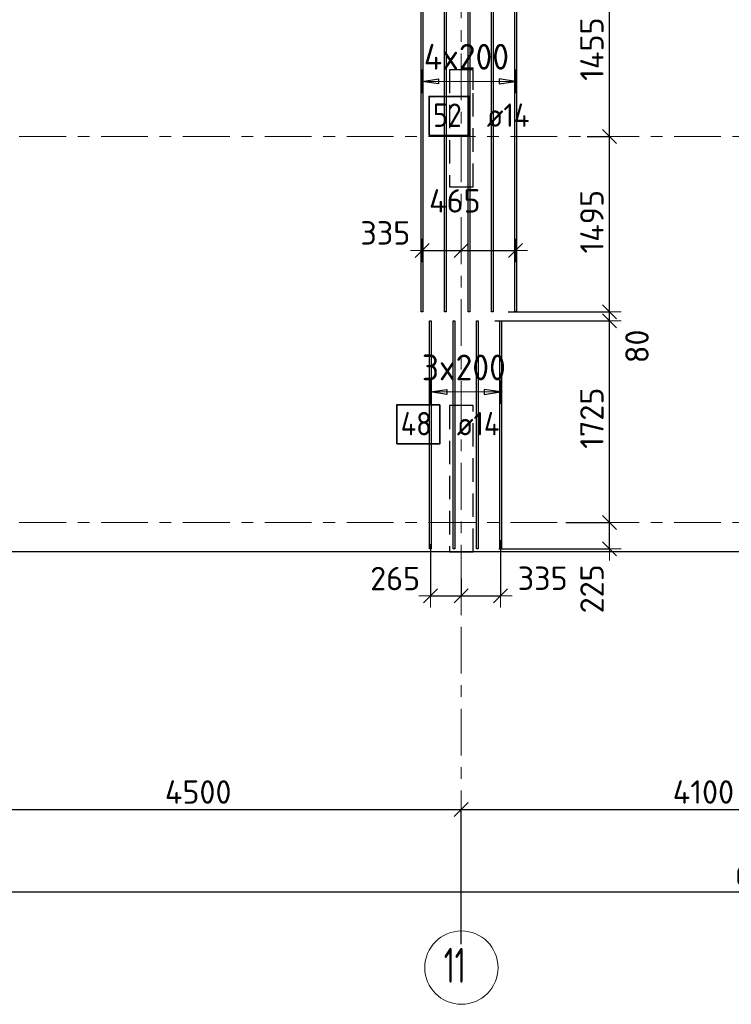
# Model space of a CAD drawing. Header units: metres. Extents: x -38 to 107, y -15 to 21.
# Tile 23 of 89: x 24.67 to 30.76, y -4.12 to 4.3. Entities that reach past the tile are written whole.
import ezdxf

# ---------------------------------------------------------------- set-up
doc = ezdxf.new("R2010")
doc.units = ezdxf.units.M
doc.header["$PDMODE"] = 65
for name, pattern in [('______11', [0.5, 0.4, -0.05, 0, -0.05]), ('______2', [0.27, 0.2, -0.07]), ('______5', [1.1, 0.8, -0.1, 0.1, -0.1])]:
    doc.linetypes.add(name, pattern=pattern)
for name, color, linetype, lineweight in [('XR$2$Осевая линия (1)', 7, '______5', 13), ('XR$2$Размерная линия (1)', 7, 'Continuous', 13), ('XR$3$Перекрытие (1)', 7, 'Continuous', 35), ('XR$3$Размерная линия (1)', 7, 'Continuous', 13)]:
    doc.layers.add(name, color=color, linetype=linetype, lineweight=lineweight)
doc.layers.add('XR$3$Арм.стержн.Доп. Арм верхн.зоны Х', color=7, linetype='Continuous', lineweight=35, true_color=0x8c8cff)
doc.layers.add('XR$5$Стена_ бетон несущ.', color=7, linetype='Continuous', lineweight=70, true_color=0xb4b496)
doc.styles.add('ISOCPEUR', font='txt')
doc.dimstyles.new('DIMSTYLE_3', dxfattribs={"dimtxt": 0.2, "dimasz": 0.2, "dimexe": 0, "dimexo": 0, "dimgap": 0.1, "dimtad": 2, "dimdec": 0, "dimlfac": 1000, "dimrnd": 5, "dimzin": 12, "dimdsep": 46, "dimtxsty": 'ISOCPEUR', "dimblk1": 'ALL_ML_STRICH', "dimblk2": 'ALL_ML_STRICH', "dimsah": 1, "dimcen": 0, "dimclrd": 7, "dimclre": 256, "dimclrt": 7, "dimadec": 0, "dimazin": 0, "dimtfac": 1, "dimtdec": 0, "dimtix": 1, "dimtmove": 2, "dimatfit": 3, "dimfxl": 0, "dimtzin": 0, "dimlwd": 0, "dimlwe": -3, "dimarcsym": 0})
doc.dimstyles.new('DIMSTYLE_6', dxfattribs={"dimtxt": 0.2, "dimasz": 0.2, "dimexe": 0, "dimexo": 0, "dimgap": 0.1, "dimtad": 2, "dimdec": 0, "dimlfac": 1000, "dimrnd": 5, "dimzin": 12, "dimdsep": 46, "dimtxsty": 'ISOCPEUR', "dimblk1": 'ALL_ML_STRICH', "dimblk2": 'ALL_ML_STRICH', "dimsah": 1, "dimcen": 0, "dimclrd": 7, "dimclre": 256, "dimclrt": 7, "dimadec": 0, "dimazin": 0, "dimtfac": 1, "dimtdec": 0, "dimtix": 1, "dimtmove": 2, "dimatfit": 3, "dimfxl": 0, "dimtvp": 1.2, "dimtzin": 0, "dimlwd": 0, "dimlwe": -3, "dimarcsym": 0})
doc.dimstyles.new('DIMSTYLE_7', dxfattribs={"dimtxt": 0.2, "dimasz": 0.2, "dimexe": 0, "dimexo": 0, "dimgap": 0.1, "dimtad": 0, "dimdec": 0, "dimlfac": 1000, "dimrnd": 5, "dimzin": 12, "dimdsep": 46, "dimtxsty": 'ISOCPEUR', "dimblk1": 'ALL_ML_STRICH', "dimblk2": 'ALL_ML_STRICH', "dimsah": 1, "dimcen": 0, "dimclrd": 7, "dimclre": 256, "dimclrt": 7, "dimadec": 0, "dimazin": 0, "dimtfac": 1, "dimtdec": 0, "dimtix": 1, "dimtmove": 2, "dimatfit": 3, "dimfxl": 0, "dimtvp": 1.2, "dimtzin": 0, "dimlwd": 0, "dimlwe": -3, "dimarcsym": 0})

# ---------------------------------------------------------------- blocks, each defined once
blk = doc.blocks.new('ALL_ML_STRICH')
at = {"color": 0, "linetype": 'ByBlock', "lineweight": -2}
for p, q in [((0, -0.5), (0, 0.5)), ((-1, 0), (0.5, 0)), ((-0.3, -0.3), (0.3, 0.3))]:
    blk.add_line(p, q, dxfattribs=at)
blk = doc.blocks.new('*D12')
at = {"layer": 'DEFPOINTS', "color": 7, "linetype": 'Continuous', "lineweight": 13, "transparency": 33554687}
for p in [(0.5, -3.1033), (0.5, -3.1563), (61.6, -3.1401)]:
    blk.add_point(p, dxfattribs=at)
at = {"layer": 'XR$2$Размерная линия (1)', "color": 9, "linetype": 'Continuous', "lineweight": -2, "true_color": 0xc7c7c7, "transparency": 33554687}
for p, q in [((0.5, -3.1233), (0.5, -3.1563)), ((61.6, -3.1563), (61.6, -3.1563))]:
    blk.add_line(p, q, dxfattribs=at)
at = {"layer": 'XR$2$Размерная линия (1)', "color": 7, "linetype": 'Continuous', "lineweight": -2, "transparency": 33554687}
blk.add_line((0.5, -3.1563), (61.6, -3.1563), dxfattribs=at)
at = {"layer": 'XR$2$Размерная линия (1)', "color": 7, "linetype": 'Continuous', "lineweight": 13, "transparency": 33554687, "xscale": 0.2, "yscale": 0.2, "zscale": 0.2, "rotation": 180}
blk.add_blockref('ALL_ML_STRICH', (0.5, -3.1563), dxfattribs=at)
at = {"layer": 'XR$2$Размерная линия (1)', "color": 7, "linetype": 'Continuous', "lineweight": 13, "transparency": 33554687, "xscale": 0.2, "yscale": 0.2, "zscale": 0.2}
blk.add_blockref('ALL_ML_STRICH', (61.6, -3.1563), dxfattribs=at)
at = {"layer": 'XR$2$Размерная линия (1)', "color": 7, "linetype": 'Continuous', "lineweight": 13, "transparency": 33554687, "insert": (31.1, -3.0063), "char_height": 0.2, "width": 1, "attachment_point": 5, "style": 'ISOCPEUR'}
blk.add_mtext('\\A1;{61100}', dxfattribs=at)
blk = doc.blocks.new('*D18')
at = {"layer": 'DEFPOINTS', "color": 7, "linetype": 'Continuous', "lineweight": 13, "transparency": 33554687}
for p in [(23.95, -2.452), (23.95, -3.5208), (28.45, -3.6233)]:
    blk.add_point(p, dxfattribs=at)
at = {"layer": 'XR$2$Размерная линия (1)', "color": 9, "linetype": 'Continuous', "lineweight": -2, "true_color": 0xc7c7c7, "transparency": 33554687}
for p, q in [((23.95, -3.5008), (23.95, -2.452)), ((28.45, -3.6033), (28.45, -2.452))]:
    blk.add_line(p, q, dxfattribs=at)
at = {"layer": 'XR$2$Размерная линия (1)', "color": 7, "linetype": 'Continuous', "lineweight": -2, "transparency": 33554687}
blk.add_line((23.95, -2.452), (28.45, -2.452), dxfattribs=at)
at = {"layer": 'XR$2$Размерная линия (1)', "color": 7, "linetype": 'Continuous', "lineweight": 13, "transparency": 33554687, "xscale": 0.2, "yscale": 0.2, "zscale": 0.2, "rotation": 180}
blk.add_blockref('ALL_ML_STRICH', (23.95, -2.452), dxfattribs=at)
at = {"layer": 'XR$2$Размерная линия (1)', "color": 7, "linetype": 'Continuous', "lineweight": 13, "transparency": 33554687, "xscale": 0.2, "yscale": 0.2, "zscale": 0.2}
blk.add_blockref('ALL_ML_STRICH', (28.45, -2.452), dxfattribs=at)
at = {"layer": 'XR$2$Размерная линия (1)', "color": 7, "linetype": 'Continuous', "lineweight": 13, "transparency": 33554687, "insert": (26.2, -2.302), "char_height": 0.2, "width": 0.8, "attachment_point": 5, "style": 'ISOCPEUR'}
blk.add_mtext('\\A1;{4500}', dxfattribs=at)
blk = doc.blocks.new('*D19')
at = {"layer": 'DEFPOINTS', "color": 7, "linetype": 'Continuous', "lineweight": 13, "transparency": 33554687}
for p in [(28.45, -2.452), (32.55, -2.8016), (28.45, -3.6233)]:
    blk.add_point(p, dxfattribs=at)
at = {"layer": 'XR$2$Размерная линия (1)', "color": 9, "linetype": 'Continuous', "lineweight": -2, "true_color": 0xc7c7c7, "transparency": 33554687}
for p, q in [((28.45, -3.6033), (28.45, -2.452)), ((32.55, -2.7816), (32.55, -2.452))]:
    blk.add_line(p, q, dxfattribs=at)
at = {"layer": 'XR$2$Размерная линия (1)', "color": 7, "linetype": 'Continuous', "lineweight": -2, "transparency": 33554687}
blk.add_line((28.45, -2.452), (32.55, -2.452), dxfattribs=at)
at = {"layer": 'XR$2$Размерная линия (1)', "color": 7, "linetype": 'Continuous', "lineweight": 13, "transparency": 33554687, "xscale": 0.2, "yscale": 0.2, "zscale": 0.2, "rotation": 180}
blk.add_blockref('ALL_ML_STRICH', (28.45, -2.452), dxfattribs=at)
at = {"layer": 'XR$2$Размерная линия (1)', "color": 7, "linetype": 'Continuous', "lineweight": 13, "transparency": 33554687, "xscale": 0.2, "yscale": 0.2, "zscale": 0.2}
blk.add_blockref('ALL_ML_STRICH', (32.55, -2.452), dxfattribs=at)
at = {"layer": 'XR$2$Размерная линия (1)', "color": 7, "linetype": 'Continuous', "lineweight": 13, "transparency": 33554687, "insert": (30.52, -2.302), "char_height": 0.2, "width": 0.8, "attachment_point": 5, "style": 'ISOCPEUR'}
blk.add_mtext('\\A1;{4100}', dxfattribs=at)
blk = doc.blocks.new('*D337')
at = {"layer": 'DEFPOINTS', "color": 7, "linetype": 'Continuous', "lineweight": 13, "transparency": 33554687}
for p in [(29.3251, 0), (28.7505, -0.2248), (29.7163, -0.2248)]:
    blk.add_point(p, dxfattribs=at)
at = {"layer": 'XR$3$Размерная линия (1)', "color": 9, "linetype": 'Continuous', "lineweight": -2, "true_color": 0xc7c7c7, "transparency": 33554687}
for p, q in [((29.3451, 0), (29.7163, 0)), ((28.7705, -0.2248), (29.7163, -0.2248))]:
    blk.add_line(p, q, dxfattribs=at)
at = {"layer": 'XR$3$Размерная линия (1)', "color": 7, "linetype": 'Continuous', "lineweight": -2, "transparency": 33554687}
blk.add_line((29.7163, -0.2248), (29.7163, 0), dxfattribs=at)
at = {"layer": 'XR$3$Размерная линия (1)', "color": 7, "linetype": 'Continuous', "lineweight": 13, "transparency": 33554687, "xscale": 0.2, "yscale": 0.2, "zscale": 0.2}
for p, rotation in [((29.7163, 0), 90), ((29.7163, -0.2248), 270)]:
    blk.add_blockref('ALL_ML_STRICH', p, dxfattribs=dict(at, rotation=rotation))
at = {"layer": 'XR$3$Размерная линия (1)', "color": 7, "linetype": 'Continuous', "lineweight": 13, "transparency": 33554687, "insert": (29.5674, -0.5659), "char_height": 0.2, "width": 0.6, "attachment_point": 5, "rotation": 90, "style": 'ISOCPEUR'}
blk.add_mtext('\\A1;{225}', dxfattribs=at)
blk = doc.blocks.new('*D338')
at = {"layer": 'DEFPOINTS', "color": 7, "linetype": 'Continuous', "lineweight": 13, "transparency": 33554687}
for p in [(28.7152, 1.7252), (29.3251, 0), (29.7163, 0)]:
    blk.add_point(p, dxfattribs=at)
at = {"layer": 'XR$3$Размерная линия (1)', "color": 9, "linetype": 'Continuous', "lineweight": -2, "true_color": 0xc7c7c7, "transparency": 33554687}
for p, q in [((28.7352, 1.7252), (29.7163, 1.7252)), ((29.3451, 0), (29.7163, 0))]:
    blk.add_line(p, q, dxfattribs=at)
at = {"layer": 'XR$3$Размерная линия (1)', "color": 7, "linetype": 'Continuous', "lineweight": -2, "transparency": 33554687}
blk.add_line((29.7163, 0), (29.7163, 1.7252), dxfattribs=at)
at = {"layer": 'XR$3$Размерная линия (1)', "color": 7, "linetype": 'Continuous', "lineweight": 13, "transparency": 33554687, "xscale": 0.2, "yscale": 0.2, "zscale": 0.2}
for p, rotation in [((29.7163, 1.7252), 90), ((29.7163, 0), 270)]:
    blk.add_blockref('ALL_ML_STRICH', p, dxfattribs=dict(at, rotation=rotation))
at = {"layer": 'XR$3$Размерная линия (1)', "color": 7, "linetype": 'Continuous', "lineweight": 13, "transparency": 33554687, "insert": (29.5663, 0.8926), "char_height": 0.2, "width": 0.8, "attachment_point": 5, "rotation": 90, "style": 'ISOCPEUR'}
blk.add_mtext('\\A1;{1725}', dxfattribs=at)
blk = doc.blocks.new('*D339')
at = {"layer": 'DEFPOINTS', "color": 7, "linetype": 'Continuous', "lineweight": 13, "transparency": 33554687}
for p in [(28.8315, 1.8028), (28.7152, 1.7252), (29.7163, 1.7252)]:
    blk.add_point(p, dxfattribs=at)
at = {"layer": 'XR$3$Размерная линия (1)', "color": 9, "linetype": 'Continuous', "lineweight": -2, "true_color": 0xc7c7c7, "transparency": 33554687}
for p, q in [((28.8515, 1.8028), (29.7163, 1.8028)), ((28.7352, 1.7252), (29.7163, 1.7252))]:
    blk.add_line(p, q, dxfattribs=at)
at = {"layer": 'XR$3$Размерная линия (1)', "color": 7, "linetype": 'Continuous', "lineweight": -2, "transparency": 33554687}
blk.add_line((29.7163, 1.7252), (29.7163, 1.8028), dxfattribs=at)
at = {"layer": 'XR$3$Размерная линия (1)', "color": 7, "linetype": 'Continuous', "lineweight": 13, "transparency": 33554687, "xscale": 0.2, "yscale": 0.2, "zscale": 0.2}
for p, rotation in [((29.7163, 1.7252), 270), ((29.7163, 1.8028), 90)]:
    blk.add_blockref('ALL_ML_STRICH', p, dxfattribs=dict(at, rotation=rotation))
at = {"layer": 'XR$3$Размерная линия (1)', "color": 7, "linetype": 'Continuous', "lineweight": 13, "transparency": 33554687, "insert": (29.9522, 1.5065), "char_height": 0.2, "width": 0.4, "attachment_point": 5, "rotation": 90, "style": 'ISOCPEUR'}
blk.add_mtext('\\A1;{80}', dxfattribs=at)
blk = doc.blocks.new('*D340')
at = {"layer": 'DEFPOINTS', "color": 7, "linetype": 'Continuous', "lineweight": 13, "transparency": 33554687}
for p in [(29.5064, 3.3), (28.8315, 1.8028), (29.7163, 1.8028)]:
    blk.add_point(p, dxfattribs=at)
at = {"layer": 'XR$3$Размерная линия (1)', "color": 9, "linetype": 'Continuous', "lineweight": -2, "true_color": 0xc7c7c7, "transparency": 33554687}
for p, q in [((29.5264, 3.3), (29.7163, 3.3)), ((28.8515, 1.8028), (29.7163, 1.8028))]:
    blk.add_line(p, q, dxfattribs=at)
at = {"layer": 'XR$3$Размерная линия (1)', "color": 7, "linetype": 'Continuous', "lineweight": -2, "transparency": 33554687}
blk.add_line((29.7163, 1.8028), (29.7163, 3.3), dxfattribs=at)
at = {"layer": 'XR$3$Размерная линия (1)', "color": 7, "linetype": 'Continuous', "lineweight": 13, "transparency": 33554687, "xscale": 0.2, "yscale": 0.2, "zscale": 0.2}
for p, rotation in [((29.7163, 3.3), 90), ((29.7163, 1.8028), 270)]:
    blk.add_blockref('ALL_ML_STRICH', p, dxfattribs=dict(at, rotation=rotation))
at = {"layer": 'XR$3$Размерная линия (1)', "color": 7, "linetype": 'Continuous', "lineweight": 13, "transparency": 33554687, "insert": (29.5663, 2.5714), "char_height": 0.2, "width": 0.8, "attachment_point": 5, "rotation": 90, "style": 'ISOCPEUR'}
blk.add_mtext('\\A1;{1495}', dxfattribs=at)
blk = doc.blocks.new('*D341')
at = {"layer": 'DEFPOINTS', "color": 7, "linetype": 'Continuous', "lineweight": 13, "transparency": 33554687}
for p in [(28.8594, 4.7528), (29.5064, 3.3), (29.7163, 3.3)]:
    blk.add_point(p, dxfattribs=at)
at = {"layer": 'XR$3$Размерная линия (1)', "color": 9, "linetype": 'Continuous', "lineweight": -2, "true_color": 0xc7c7c7, "transparency": 33554687}
for p, q in [((28.8794, 4.7528), (29.7163, 4.7528)), ((29.5264, 3.3), (29.7163, 3.3))]:
    blk.add_line(p, q, dxfattribs=at)
at = {"layer": 'XR$3$Размерная линия (1)', "color": 7, "linetype": 'Continuous', "lineweight": -2, "transparency": 33554687}
blk.add_line((29.7163, 3.3), (29.7163, 4.7528), dxfattribs=at)
at = {"layer": 'XR$3$Размерная линия (1)', "color": 7, "linetype": 'Continuous', "lineweight": 13, "transparency": 33554687, "xscale": 0.2, "yscale": 0.2, "zscale": 0.2}
for p, rotation in [((29.7163, 4.7528), 90), ((29.7163, 3.3), 270)]:
    blk.add_blockref('ALL_ML_STRICH', p, dxfattribs=dict(at, rotation=rotation))
at = {"layer": 'XR$3$Размерная линия (1)', "color": 7, "linetype": 'Continuous', "lineweight": 13, "transparency": 33554687, "insert": (29.5663, 4.0464), "char_height": 0.2, "width": 0.8, "attachment_point": 5, "rotation": 90, "style": 'ISOCPEUR'}
blk.add_mtext('\\A1;{1455}', dxfattribs=at)
blk = doc.blocks.new('*D346')
at = {"layer": 'DEFPOINTS', "color": 7, "linetype": 'Continuous', "lineweight": 13, "transparency": 33554687}
for p in [(28.1862, -0.1651), (28.45, -0.4584), (28.1862, -0.6263)]:
    blk.add_point(p, dxfattribs=at)
at = {"layer": 'XR$3$Размерная линия (1)', "color": 9, "linetype": 'Continuous', "lineweight": -2, "true_color": 0xc7c7c7, "transparency": 33554687}
for p, q in [((28.1862, -0.1851), (28.1862, -0.6263)), ((28.45, -0.4784), (28.45, -0.6263))]:
    blk.add_line(p, q, dxfattribs=at)
at = {"layer": 'XR$3$Размерная линия (1)', "color": 7, "linetype": 'Continuous', "lineweight": -2, "transparency": 33554687}
blk.add_line((28.1862, -0.6263), (28.45, -0.6263), dxfattribs=at)
at = {"layer": 'XR$3$Размерная линия (1)', "color": 7, "linetype": 'Continuous', "lineweight": 13, "transparency": 33554687, "xscale": 0.2, "yscale": 0.2, "zscale": 0.2, "rotation": 180}
blk.add_blockref('ALL_ML_STRICH', (28.1862, -0.6263), dxfattribs=at)
at = {"layer": 'XR$3$Размерная линия (1)', "color": 7, "linetype": 'Continuous', "lineweight": 13, "transparency": 33554687, "xscale": 0.2, "yscale": 0.2, "zscale": 0.2}
blk.add_blockref('ALL_ML_STRICH', (28.45, -0.6263), dxfattribs=at)
at = {"layer": 'XR$3$Размерная линия (1)', "color": 7, "linetype": 'Continuous', "lineweight": 13, "transparency": 33554687, "insert": (27.8843, -0.4777), "char_height": 0.2, "width": 0.6, "attachment_point": 5, "style": 'ISOCPEUR'}
blk.add_mtext('\\A1;{265}', dxfattribs=at)
blk = doc.blocks.new('*D347')
at = {"layer": 'DEFPOINTS', "color": 7, "linetype": 'Continuous', "lineweight": 13, "transparency": 33554687}
for p in [(28.7862, -0.1301), (28.45, -0.4584), (28.45, -0.6263)]:
    blk.add_point(p, dxfattribs=at)
at = {"layer": 'XR$3$Размерная линия (1)', "color": 9, "linetype": 'Continuous', "lineweight": -2, "true_color": 0xc7c7c7, "transparency": 33554687}
for p, q in [((28.7862, -0.1501), (28.7862, -0.6263)), ((28.45, -0.4784), (28.45, -0.6263))]:
    blk.add_line(p, q, dxfattribs=at)
at = {"layer": 'XR$3$Размерная линия (1)', "color": 7, "linetype": 'Continuous', "lineweight": -2, "transparency": 33554687}
blk.add_line((28.45, -0.6263), (28.7862, -0.6263), dxfattribs=at)
at = {"layer": 'XR$3$Размерная линия (1)', "color": 7, "linetype": 'Continuous', "lineweight": 13, "transparency": 33554687, "xscale": 0.2, "yscale": 0.2, "zscale": 0.2, "rotation": 180}
blk.add_blockref('ALL_ML_STRICH', (28.45, -0.6263), dxfattribs=at)
at = {"layer": 'XR$3$Размерная линия (1)', "color": 7, "linetype": 'Continuous', "lineweight": 13, "transparency": 33554687, "xscale": 0.2, "yscale": 0.2, "zscale": 0.2}
blk.add_blockref('ALL_ML_STRICH', (28.7862, -0.6263), dxfattribs=at)
at = {"layer": 'XR$3$Размерная линия (1)', "color": 7, "linetype": 'Continuous', "lineweight": 13, "transparency": 33554687, "insert": (29.1455, -0.4754), "char_height": 0.2, "width": 0.6, "attachment_point": 5, "style": 'ISOCPEUR'}
blk.add_mtext('\\A1;{335}', dxfattribs=at)
blk = doc.blocks.new('*D348')
at = {"layer": 'DEFPOINTS', "color": 7, "linetype": 'Continuous', "lineweight": 13, "transparency": 33554687}
for p in [(28.1145, 2.325), (28.1145, 2.3177), (28.45, 2.3222)]:
    blk.add_point(p, dxfattribs=at)
at = {"layer": 'XR$3$Размерная линия (1)', "color": 9, "linetype": 'Continuous', "lineweight": -2, "true_color": 0xc7c7c7, "transparency": 33554687}
for p, q in [((28.1145, 2.325), (28.1145, 2.325)), ((28.45, 2.325), (28.45, 2.325))]:
    blk.add_line(p, q, dxfattribs=at)
at = {"layer": 'XR$3$Размерная линия (1)', "color": 7, "linetype": 'Continuous', "lineweight": -2, "transparency": 33554687}
blk.add_line((28.1145, 2.325), (28.45, 2.325), dxfattribs=at)
at = {"layer": 'XR$3$Размерная линия (1)', "color": 7, "linetype": 'Continuous', "lineweight": 13, "transparency": 33554687, "xscale": 0.2, "yscale": 0.2, "zscale": 0.2, "rotation": 180}
blk.add_blockref('ALL_ML_STRICH', (28.1145, 2.325), dxfattribs=at)
at = {"layer": 'XR$3$Размерная линия (1)', "color": 7, "linetype": 'Continuous', "lineweight": 13, "transparency": 33554687, "xscale": 0.2, "yscale": 0.2, "zscale": 0.2}
blk.add_blockref('ALL_ML_STRICH', (28.45, 2.325), dxfattribs=at)
at = {"layer": 'XR$3$Размерная линия (1)', "color": 7, "linetype": 'Continuous', "lineweight": 13, "transparency": 33554687, "insert": (27.8003, 2.476), "char_height": 0.2, "width": 0.6, "attachment_point": 5, "style": 'ISOCPEUR'}
blk.add_mtext('\\A1;{335}', dxfattribs=at)
blk = doc.blocks.new('*D349')
at = {"layer": 'DEFPOINTS', "color": 7, "linetype": 'Continuous', "lineweight": 13, "transparency": 33554687}
for p in [(28.45, 2.325), (28.45, 2.3222), (28.9145, 2.3271)]:
    blk.add_point(p, dxfattribs=at)
at = {"layer": 'XR$3$Размерная линия (1)', "color": 9, "linetype": 'Continuous', "lineweight": -2, "true_color": 0xc7c7c7, "transparency": 33554687}
for p, q in [((28.45, 2.325), (28.45, 2.325)), ((28.9145, 2.325), (28.9145, 2.325))]:
    blk.add_line(p, q, dxfattribs=at)
at = {"layer": 'XR$3$Размерная линия (1)', "color": 7, "linetype": 'Continuous', "lineweight": -2, "transparency": 33554687}
blk.add_line((28.45, 2.325), (28.9145, 2.325), dxfattribs=at)
at = {"layer": 'XR$3$Размерная линия (1)', "color": 7, "linetype": 'Continuous', "lineweight": 13, "transparency": 33554687, "xscale": 0.2, "yscale": 0.2, "zscale": 0.2, "rotation": 180}
blk.add_blockref('ALL_ML_STRICH', (28.45, 2.325), dxfattribs=at)
at = {"layer": 'XR$3$Размерная линия (1)', "color": 7, "linetype": 'Continuous', "lineweight": 13, "transparency": 33554687, "xscale": 0.2, "yscale": 0.2, "zscale": 0.2}
blk.add_blockref('ALL_ML_STRICH', (28.9145, 2.325), dxfattribs=at)
at = {"layer": 'XR$3$Размерная линия (1)', "color": 7, "linetype": 'Continuous', "lineweight": 13, "transparency": 33554687, "insert": (28.3946, 2.75), "char_height": 0.2, "width": 0.6, "attachment_point": 5, "style": 'ISOCPEUR'}
blk.add_mtext('\\A1;{465}', dxfattribs=at)

msp = doc.modelspace()

# ---------------------------------------------------------------- linework, layer by layer
at = {"layer": 'XR$2$Осевая линия (1)', "color": 253, "linetype": '______11', "lineweight": 13, "true_color": 0xa0a0a0, "transparency": 33554687}
for p, q in [((28.45, -3.39), (28.45, 8.92)), ((-2.63, 3.3), (62.6, 3.3)), ((-2.63, 0), (62.6, 0))]:
    msp.add_line(p, q, dxfattribs=at)
at = {"layer": 'XR$2$Осевая линия (1)', "color": 7, "linetype": 'Continuous', "lineweight": 13, "transparency": 33554687}
msp.add_circle((28.4509, -3.8029), 0.3134, dxfattribs=at)
at = {"layer": 'XR$3$Арм.стержн.Доп. Арм верхн.зоны Х', "color": 253, "linetype": 'Continuous', "lineweight": -3, "true_color": 0xa0a0a0, "transparency": 33554687}
for p, q in [((28.1145, 3.7714), (28.1145, 3.8714)), ((28.9145, 3.7714), (28.9145, 3.8714)), ((28.1145, 3.7714), (28.1145, 3.6714)), ((28.9145, 3.7714), (28.9145, 3.6714)), ((28.1862, 1.1165), (28.1862, 1.2165)), ((28.7862, 1.1165), (28.7862, 1.2165)), ((28.1862, 1.1165), (28.1862, 1.0165)), ((28.7862, 1.1165), (28.7862, 1.0165))]:
    msp.add_line(p, q, dxfattribs=at)
at = {"layer": 'XR$3$Арм.стержн.Доп. Арм верхн.зоны Х', "color": 7, "linetype": 'Continuous', "lineweight": 25, "transparency": 33554687}
for p, q in [((28.1145, 3.7714), (28.2545, 3.7914)), ((28.2545, 3.7914), (28.2545, 3.7514)), ((28.9145, 3.7714), (28.7745, 3.7914)), ((28.7745, 3.7914), (28.7745, 3.7514)), ((28.2545, 3.7514), (28.1145, 3.7714)), ((28.7745, 3.7514), (28.9145, 3.7714)), ((28.1862, 1.1165), (28.3262, 1.1365)), ((28.3262, 1.0965), (28.1862, 1.1165)), ((28.3262, 1.1365), (28.3262, 1.0965)), ((28.7862, 1.1165), (28.6462, 1.1365)), ((28.6462, 1.1365), (28.6462, 1.0965)), ((28.6462, 1.0965), (28.7862, 1.1165))]:
    msp.add_line(p, q, dxfattribs=at)
at = {"layer": 'XR$3$Арм.стержн.Доп. Арм верхн.зоны Х', "color": 7, "linetype": 'Continuous', "lineweight": 13, "transparency": 33554687}
for p, q in [((28.1145, 3.7714), (28.1145, 3.7714)), ((28.1145, 3.7714), (28.9145, 3.7714)), ((28.9145, 3.7714), (28.9145, 3.7714)), ((28.1862, 1.1165), (28.1862, 1.1165)), ((28.1862, 1.1165), (28.7862, 1.1165)), ((28.7862, 1.1165), (28.7862, 1.1165))]:
    msp.add_line(p, q, dxfattribs=at)
at = {"layer": 'XR$3$Арм.стержн.Доп. Арм верхн.зоны Х', "color": 7, "linetype": 'Continuous', "lineweight": 25, "transparency": 33554687}
for points in [[(28.1075, 1.8028), (28.1075, 4.7528), (28.1215, 4.7528), (28.1215, 1.8028), (28.1075, 1.8028)], [(28.3075, 1.8028), (28.3075, 4.7528), (28.3215, 4.7528), (28.3215, 1.8028), (28.3075, 1.8028)], [(28.5075, 1.8028), (28.5075, 4.7528), (28.5215, 4.7528), (28.5215, 1.8028), (28.5075, 1.8028)], [(28.7075, 1.8028), (28.7075, 4.7528), (28.7215, 4.7528), (28.7215, 1.8028), (28.7075, 1.8028)], [(28.9075, 1.8028), (28.9075, 4.7528), (28.9215, 4.7528), (28.9215, 1.8028), (28.9075, 1.8028)], [(28.1792, -0.2248), (28.1792, 1.7252), (28.1932, 1.7252), (28.1932, -0.2248), (28.1792, -0.2248)], [(28.3792, -0.2248), (28.3792, 1.7252), (28.3932, 1.7252), (28.3932, -0.2248), (28.3792, -0.2248)], [(28.5792, -0.2248), (28.5792, 1.7252), (28.5932, 1.7252), (28.5932, -0.2248), (28.5792, -0.2248)], [(28.7792, -0.2248), (28.7792, 1.7252), (28.7932, 1.7252), (28.7932, -0.2248), (28.7792, -0.2248)]]:
    msp.add_lwpolyline(points, dxfattribs=at)
at = {"layer": 'XR$3$Арм.стержн.Доп. Арм верхн.зоны Х', "color": 7, "linetype": 'Continuous', "lineweight": 35, "transparency": 33554687}
for points in [[(28.1746, 3.309), (28.5213, 3.309), (28.5213, 3.6423), (28.1746, 3.6423), (28.1746, 3.309)], [(27.8986, 0.6724), (28.2653, 0.6724), (28.2653, 1.0057), (27.8986, 1.0057), (27.8986, 0.6724)]]:
    msp.add_lwpolyline(points, dxfattribs=at)
at = {"layer": 'XR$3$Перекрытие (1)', "color": 7, "linetype": 'Continuous', "lineweight": 25, "transparency": 33554687}
msp.add_line((32.675, -0.25), (19.55, -0.2498), dxfattribs=at)
at = {"layer": 'XR$5$Стена_ бетон несущ.', "color": 253, "linetype": '______2', "lineweight": -3, "true_color": 0xa0a0a0, "transparency": 33554687}
for p, q in [((28.55, 3.87), (28.35, 3.87)), ((28.35, 3.87), (28.35, 2.87)), ((28.55, 3.85), (28.55, 3.87)), ((28.55, 3.7), (28.55, 3.85)), ((28.55, 2.87), (28.55, 3.7)), ((28.35, 2.87), (28.55, 2.87)), ((28.55, 1), (28.35, 1)), ((28.35, 1), (28.35, -0.25)), ((28.55, -0.25), (28.55, 1)), ((28.35, -0.25), (28.55, -0.25))]:
    msp.add_line(p, q, dxfattribs=at)

# ---------------------------------------------------------------- texts
at = {"layer": 'XR$2$Осевая линия (1)', "color": 7, "linetype": 'Continuous', "lineweight": 13, "transparency": 33554687, "insert": (28.3009, -3.9334), "char_height": 0.3, "width": 0.39375, "attachment_point": 7, "style": 'ISOCPEUR'}
msp.add_mtext('\\W0.62;11', dxfattribs=at)
at = {"layer": 'XR$3$Арм.стержн.Доп. Арм верхн.зоны Х', "color": 7, "linetype": 'Continuous', "lineweight": 13, "transparency": 33554687, "char_height": 0.22, "attachment_point": 7, "style": 'ISOCPEUR'}
for s, insert, width in [('\\W0.95;4x200', (28.1295, 3.8714), 0.895564), ('\\W0.95;3x200', (28.1122, 1.2165), 0.873359)]:
    msp.add_mtext(s, dxfattribs=dict(at, insert=insert, width=width))
at = {"layer": 'XR$3$Арм.стержн.Доп. Арм верхн.зоны Х', "color": 7, "linetype": 'Continuous', "lineweight": 25, "transparency": 33554687, "char_height": 0.2, "attachment_point": 7, "style": 'ISOCPEUR'}
for s, insert, width in [('\\W0.87;52', (28.2079, 3.3823), 0.367208), ('\\W0.89; ø14 ', (28.5546, 3.3823), 0.769432), ('\\W0.88;48', (27.9319, 0.7457), 0.387995), ('\\W0.89; ø14 ', (28.2986, 0.7457), 0.769432)]:
    msp.add_mtext(s, dxfattribs=dict(at, insert=insert, width=width))

# ---------------------------------------------------------------- dimensions: what is measured, and where the dimension line sits
at = {"layer": 'XR$2$Размерная линия (1)', "color": 7, "linetype": 'Continuous', "lineweight": 13, "transparency": 33554687}
for base, p1, p2, picture, middle in [((28.45, -2.452), (23.95, -3.5008), (28.45, -3.6033), '*D18', (26.2, -2.302)), ((32.55, -2.452), (28.45, -3.6033), (32.55, -2.7816), '*D19', (30.52, -2.302)), ((61.6, -3.1563), (0.5, -3.1233), (61.6, -3.1563), '*D12', (31.1, -3.0063))]:
    dim = msp.add_linear_dim(base=base, p1=p1, p2=p2, dimstyle='DIMSTYLE_3', override={"dimpost": '<>', "dimclrd": 7, "dimclre": 9, "dimclrt": 7, "dimlwd": 0, "dimlwe": 65533}, dxfattribs=at)
    dim.commit()
    dim.dimension.update_dxf_attribs({"geometry": picture, "text_midpoint": middle, "dimtype": 160})
at = {"layer": 'XR$3$Размерная линия (1)', "color": 7, "linetype": 'Continuous', "lineweight": 13, "transparency": 33554687}
for base, p1, p2, dimstyle, picture, middle in [((29.7163, 4.7528), (29.5264, 3.3), (28.8794, 4.7528), 'DIMSTYLE_3', '*D341', (29.5663, 4.0464)), ((29.7163, 3.3), (28.8515, 1.8028), (29.5264, 3.3), 'DIMSTYLE_3', '*D340', (29.5663, 2.5714)), ((29.7163, 1.8028), (28.7352, 1.7252), (28.8515, 1.8028), 'DIMSTYLE_7', '*D339', (29.9522, 1.5065)), ((29.7163, 1.7252), (29.3451, 0), (28.7352, 1.7252), 'DIMSTYLE_3', '*D338', (29.5663, 0.8926)), ((29.7163, 0), (28.7705, -0.2248), (29.3451, 0), 'DIMSTYLE_6', '*D337', (29.5674, -0.5659))]:
    dim = msp.add_linear_dim(base=base, p1=p1, p2=p2, angle=90, dimstyle=dimstyle, override={"dimpost": '<>', "dimclrd": 7, "dimclre": 9, "dimclrt": 7, "dimlwd": 0, "dimlwe": 65533}, dxfattribs=at)
    dim.commit()
    dim.dimension.update_dxf_attribs({"geometry": picture, "text_midpoint": middle, "dimtype": 160})
for base, p1, p2, picture, middle in [((28.91454, 2.32504), (28.45, 2.32504), (28.91454, 2.32504), '*D349', (28.39461, 2.75)), ((28.45, 2.32504), (28.11454, 2.32504), (28.45, 2.32504), '*D348', (27.80027, 2.47596)), ((28.45, -0.6263), (28.1862, -0.1851), (28.45, -0.4784), '*D346', (27.8843, -0.4777)), ((28.7862, -0.6263), (28.45, -0.4784), (28.7862, -0.1501), '*D347', (29.1455, -0.4754))]:
    dim = msp.add_linear_dim(base=base, p1=p1, p2=p2, dimstyle='DIMSTYLE_6', override={"dimpost": '<>', "dimclrd": 7, "dimclre": 9, "dimclrt": 7, "dimlwd": 0, "dimlwe": 65533}, dxfattribs=at)
    dim.commit()
    dim.dimension.update_dxf_attribs({"geometry": picture, "text_midpoint": middle, "dimtype": 160})

doc.saveas('drawing.dxf')
